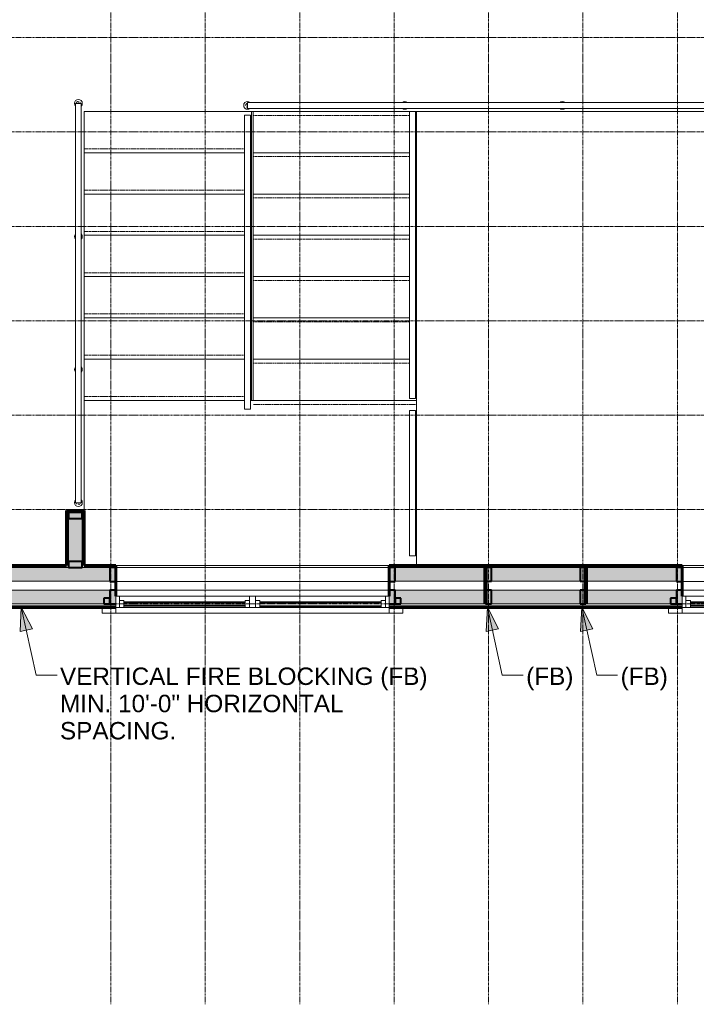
# Model space of a CAD drawing. Header units: inches. Extents: x -639 to 53, y -282 to 536.
# Tile 2 of 12: x -473 to -301, y -282 to -32. Entities that reach past the tile are written whole.
import ezdxf

# ---------------------------------------------------------------- set-up
doc = ezdxf.new("R2010")
doc.units = ezdxf.units.IN
doc.header["$MEASUREMENT"] = 0
doc.linetypes.add('Grid Line 1_2_', pattern=[0.875, 0.5, -0.125, 0.125, -0.125])
doc.linetypes.add('Overhead 1_16_', pattern=[0.101562, 0.0625, -0.039062])
for name, color, linetype, lineweight in [('A-ANNO-TEXT', 2, 'Continuous', 9), ('A-DETL', 5, 'Continuous', 9), ('A-FLOR-HRAL', 1, 'Continuous', 9), ('A-FLOR-OTLN', 6, 'Continuous', 18), ('A-FLOR-STRS', 2, 'Continuous', 9), ('A-GLAZ', 6, 'Continuous', 18), ('A-GLAZ-GLAS', 6, 'Continuous', 40), ('A-WALL', 2, 'Continuous', 18), ('A-WALL-PATT', 2, 'Continuous', 60), ('I-WALL', 2, 'Continuous', 18), ('S-BEAM', 4, 'Continuous', 9), ('S-GRID', 1, 'Continuous', 9)]:
    doc.layers.add(name, color=color, linetype=linetype, lineweight=lineweight)
doc.styles.add('Arial', font='arial.ttf', dxfattribs={"height": 4.425898})
pattern_1 = [(0, (0, 0), (15.36, 3.84), [0.634, -10.886, 0.634, -10.886, -61.44]), (0, (0, 0), (15.36, 3.84), [-23.04, 0.634, -22.406, 0.634, -10.886, -26.88]), (0, (0, 0), (15.36, 3.84), [-57.6, 0.634, -7.046, 0.634, -18.566]), (120, (5.76, 1.92), (-11.005538, 11.38215), [0.634, -10.886, 0.634, -10.886, -61.44]), (120, (5.76, 1.92), (-11.005538, 11.38215), [-23.04, 0.634, -22.406, 0.634, -10.886, -26.88]), (120, (5.76, 1.92), (-11.005538, 11.38215), [-57.6, 0.634, -7.046, 0.634, -18.566]), (240, (7.68, 9.6), (-4.354462, -15.22215), [0.634, -10.886, 0.634, -10.886, -61.44]), (240, (7.68, 9.6), (-4.354462, -15.22215), [-23.04, 0.634, -22.406, 0.634, -10.886, -26.88]), (240, (7.68, 9.6), (-4.354462, -15.22215), [-57.6, 0.634, -7.046, 0.634, -18.566])]

# ---------------------------------------------------------------- blocks, each defined once
blk = doc.blocks.new('Double Casement - _2_211510CS-2775949-2nd Floor Adv_ Framing with Fire Blocking')
at = {"layer": 'A-GLAZ'}
for p, q in [((-34.75, 6.81), (-38.25, 6.81)), ((-38.25, 6.81), (-38.25, 5.31)), ((-34.75, 5.31), (-34.75, 6.81)), ((-34.75, 6.81), (34.75, 6.81)), ((34.75, 5.31), (-34.75, 5.31)), ((-34.75, 5.31), (-34.75, 2.44)), ((-33.83, 2.44), (-33.83, 5.31)), ((-33.83, 5.31), (-32.68, 5.31)), ((-32.68, 5.31), (-32.68, 3.59)), ((-1.86, 5.31), (-0.73, 5.31)), ((-1.86, 3.59), (-1.86, 5.31)), ((-0.73, 5.31), (-0.73, 2.44)), ((0.73, 5.31), (0.73, 2.44)), ((1.86, 5.31), (0.73, 5.31)), ((1.86, 3.59), (1.86, 5.31)), ((33.83, 5.31), (32.68, 5.31)), ((32.68, 5.31), (32.68, 3.59)), ((33.83, 5.31), (33.83, 2.44)), ((38.25, 6.81), (34.75, 6.81)), ((34.75, 6.81), (34.75, 5.31)), ((34.75, 2.44), (34.75, 5.31)), ((38.25, 5.31), (38.25, 6.81)), ((-32.68, 3.59), (-33.83, 3.59)), ((-0.73, 3.59), (-1.86, 3.59)), ((0.73, 3.59), (1.86, 3.59)), ((32.68, 3.59), (33.83, 3.59)), ((-34.75, 2.44), (34.75, 2.44))]:
    blk.add_line(p, q, dxfattribs=at)
at = {"layer": 'A-GLAZ-GLAS'}
for p, q in [((-1.86, 5), (-32.68, 5)), ((-1.86, 3.99), (-32.68, 3.99)), ((1.86, 4.93), (32.68, 4.93)), ((1.86, 4.05), (32.68, 4.05))]:
    blk.add_line(p, q, dxfattribs=at)
blk = doc.blocks.new('Dimension Lumber - 2x2-1954340-2nd Floor Adv_ Framing with Fire Blocking')
at = {"layer": 'S-BEAM', "lineweight": 40}
for p, q in [((-376.54, -178.67), (-378.04, -178.67)), ((-378.04, -178.67), (-378.04, -180.17)), ((-378.04, -180.17), (-376.54, -180.17)), ((-376.54, -180.17), (-376.54, -178.67))]:
    blk.add_line(p, q, dxfattribs=at)
blk = doc.blocks.new('Dimension Lumber - 2x4-V9-2nd Floor Adv_ Framing with Fire Blocking')
at = {"layer": 'S-BEAM', "lineweight": 40}
for p, q in [((-449.04, -176.67), (-450.54, -176.67)), ((-450.54, -176.67), (-450.54, -180.17)), ((-449.04, -178.17), (-449.04, -176.67)), ((-450.54, -180.17), (-449.04, -180.17))]:
    blk.add_line(p, q, dxfattribs=at)
blk = doc.blocks.new('Dimension Lumber - 2x4-V10-2nd Floor Adv_ Framing with Fire Blocking')
at = {"layer": 'S-BEAM', "lineweight": 40}
for p, q in [((-378.04, -176.67), (-379.54, -176.67)), ((-379.54, -176.67), (-379.54, -178.17)), ((-378.04, -180.17), (-378.04, -176.67)), ((-379.54, -180.17), (-378.04, -180.17))]:
    blk.add_line(p, q, dxfattribs=at)
blk = doc.blocks.new('Dimension Lumber - 2x4-2777284-2nd Floor Adv_ Framing with Fire Blocking')
at = {"layer": 'S-BEAM'}
blk.add_line((-449.04, -176.67), (-379.54, -176.67), dxfattribs=at)
blk = doc.blocks.new('Railing - Post-Round-Core Mounting-1646273-2nd Floor Adv_ Framing with Fire Blocking')
at = {"layer": 'A-FLOR-HRAL'}
for radius, start, end in [(0.999976, 0, 180), (0.501495, 90, 178.01719008), (0.141713, 9.92324709, 170.07675291), (0.501495, 1.98280992, 45), (0.999976, 180, 220.25966122), (0.999976, 319.74033878, 360)]:
    blk.add_arc((0, -0.015625), radius, start, end, dxfattribs=at)
blk = doc.blocks.new('Railing - Post-Round-Core Mounting-V20-2nd Floor Adv_ Framing with Fire Blocking')
at = {"layer": 'A-FLOR-HRAL'}
for radius, start, end in [(0.999976, 139.7520567, 180), (0.999976, 0, 40.2479433), (0.999976, 180, 360), (0.501495, 180, 225), (0.141713, 176.38491132, 180), (0.141713, 180, 0), (0.501495, 270, 0), (0.141713, 0, 3.61508868)]:
    blk.add_arc((0, -0.015625), radius, start, end, dxfattribs=at)
blk = doc.blocks.new('Railing - Post-Round-Core Mounting-V21-2nd Floor Adv_ Framing with Fire Blocking')
at = {"layer": 'A-FLOR-HRAL'}
for start, end in [(139.7520567, 180), (0, 40.2479433), (180, 220.2479433), (319.7520567, 360)]:
    blk.add_arc((0, -0.015625), 0.999976, start, end, dxfattribs=at)
blk = doc.blocks.new('Railing - Railing-713493-2nd Floor Adv_ Framing with Fire Blocking')
at = {"layer": 'A-FLOR-HRAL'}
for p, q in [((-459.29, -52.92), (-459.29, -154.42)), ((-459.29, -52.92), (-457.79, -52.92)), ((-457.79, -154.42), (-457.79, -52.92)), ((-457.79, -154.42), (-459.29, -154.42))]:
    blk.add_line(p, q, dxfattribs=at)
at = {"rotation": 180}
for name, p in [('Railing - Post-Round-Core Mounting-V20-2nd Floor Adv_ Framing with Fire Blocking', (-458.54, -52.92)), ('Railing - Post-Round-Core Mounting-V21-2nd Floor Adv_ Framing with Fire Blocking', (-458.54, -86.75)), ('Railing - Post-Round-Core Mounting-V21-2nd Floor Adv_ Framing with Fire Blocking', (-458.54, -120.58)), ('Railing - Post-Round-Core Mounting-1646273-2nd Floor Adv_ Framing with Fire Blocking', (-458.54, -154.42))]:
    blk.add_blockref(name, p, dxfattribs=at)
blk = doc.blocks.new('Railing - Post-Round-Core Mounting-V27-2nd Floor Adv_ Framing with Fire Blocking')
at = {"layer": 'A-FLOR-HRAL'}
for radius, start, end in [(0.999976, 0, 180), (0.501495, 90, 178.01719008), (0.141713, 9.92324709, 170.07675291), (0.501495, 1.98280992, 45), (0.999976, 180, 220.25388961), (0.999976, 319.7520567, 360)]:
    blk.add_arc((0, -0.015625), radius, start, end, dxfattribs=at)
blk = doc.blocks.new('Railing - Post-Round-Core Mounting-V28-2nd Floor Adv_ Framing with Fire Blocking')
at = {"layer": 'A-FLOR-HRAL'}
for radius, start, end in [(0.999976, 139.7520567, 180), (0.999976, 0, 40.25360207), (0.999976, 180, 360), (0.501495, 180, 225), (0.141713, 173.98746202, 180), (0.141713, 180, 0), (0.501495, 270, 0)]:
    blk.add_arc((0, -0.015625), radius, start, end, dxfattribs=at)
blk = doc.blocks.new('Railing - Railing-894671-2nd Floor Adv_ Framing with Fire Blocking')
at = {"layer": 'A-FLOR-HRAL'}
for p, q in [((-215.54, -52.67), (-415.54, -52.67)), ((-415.54, -54.17), (-415.54, -52.67)), ((-415.54, -54.17), (-215.54, -54.17)), ((-215.54, -52.67), (-215.54, -54.17))]:
    blk.add_line(p, q, dxfattribs=at)
at = {"extrusion": (0, 0, -1), "zscale": -1, "rotation": 270}
for name, p in [('Railing - Post-Round-Core Mounting-V27-2nd Floor Adv_ Framing with Fire Blocking', (415.54, -53.42)), ('Railing - Post-Round-Core Mounting-V21-2nd Floor Adv_ Framing with Fire Blocking', (375.54, -53.42)), ('Railing - Post-Round-Core Mounting-V21-2nd Floor Adv_ Framing with Fire Blocking', (335.54, -53.42)), ('Railing - Post-Round-Core Mounting-V21-2nd Floor Adv_ Framing with Fire Blocking', (295.54, -53.42)), ('Railing - Post-Round-Core Mounting-V21-2nd Floor Adv_ Framing with Fire Blocking', (255.54, -53.42)), ('Railing - Post-Round-Core Mounting-V28-2nd Floor Adv_ Framing with Fire Blocking', (215.54, -53.42))]:
    blk.add_blockref(name, p, dxfattribs=at)
blk = doc.blocks.new('Railing - Railing-1626505-2nd Floor Adv_ Framing with Fire Blocking')
at = {"layer": 'A-FLOR-HRAL'}
for p, q in [((-416.32, -55.92), (-414.82, -55.92)), ((-416.32, -130.67), (-416.32, -55.92)), ((-414.82, -130.67), (-414.82, -55.92)), ((-414.82, -130.67), (-416.32, -130.67))]:
    blk.add_line(p, q, dxfattribs=at)
blk = doc.blocks.new('Railing - Railing-1626509-2nd Floor Adv_ Framing with Fire Blocking')
at = {"layer": 'A-FLOR-HRAL'}
for p, q in [((-374.34, -131), (-372.84, -131)), ((-374.34, -131), (-374.34, -167.92)), ((-372.84, -131), (-372.84, -167.92)), ((-372.84, -167.92), (-374.34, -167.92))]:
    blk.add_line(p, q, dxfattribs=at)
blk = doc.blocks.new('Railing - Railing-1627492-2nd Floor Adv_ Framing with Fire Blocking')
at = {"layer": 'A-FLOR-HRAL'}
for p, q in [((-374.34, -54.95), (-374.34, -127.92)), ((-372.84, -54.95), (-372.84, -127.92)), ((-372.84, -127.92), (-374.34, -127.92))]:
    blk.add_line(p, q, dxfattribs=at)
blk = doc.blocks.new('Dimension Lumber - 2x4-1930603-2nd Floor Adv_ Framing with Fire Blocking')
at = {"layer": 'S-BEAM', "lineweight": 40}
for p, q in [((-473.54, -176.67), (-475.04, -176.67)), ((-475.04, -176.67), (-475.04, -180.17)), ((-473.54, -180.17), (-473.54, -176.67)), ((-475.04, -180.17), (-473.54, -180.17))]:
    blk.add_line(p, q, dxfattribs=at)
blk = doc.blocks.new('Dimension Lumber - 2x4-V31-2nd Floor Adv_ Framing with Fire Blocking')
at = {"layer": 'S-BEAM'}
for p, q in [((-449.04, -170.92), (-379.54, -170.92)), ((-449.04, -174.42), (-379.54, -174.42))]:
    blk.add_line(p, q, dxfattribs=at)

msp = doc.modelspace()

# ---------------------------------------------------------------- hatches: boundary and pattern name
at = {"layer": 'A-ANNO-TEXT'}
for points in [[(-473.0905, -180.9712), (-473.3781, -187.1762), (-470.2371, -186.4887)], [(-354.5905, -180.9712), (-354.8781, -187.1762), (-351.7371, -186.4887)], [(-330.5905, -180.9712), (-330.8781, -187.1762), (-327.7371, -186.4887)]]:
    msp.add_hatch(color=7, dxfattribs=at).paths.add_polyline_path(points, flags=0)
at = {"layer": 'A-WALL-PATT'}
msp.add_hatch(color=256, dxfattribs=at).paths.add_polyline_path([(-461.0361, -170.9179), (-457.5361, -170.9179), (-457.5361, -156.4179), (-461.0361, -156.4179), (-461.0361, -170.4179)], flags=0)
at = {"layer": 'A-WALL-PATT', "lineweight": 9}
h = msp.add_hatch(dxfattribs=at)
h.set_pattern_fill('FP_1', color=256, style=0, pattern_type=2)
h.set_pattern_definition(pattern_1)
h.paths.add_polyline_path([(-457.0361, -170.4179), (-457.0361, -156.4179), (-457.5361, -156.4179), (-457.5361, -170.4179)], flags=0)
at = {"layer": 'A-WALL-PATT'}
h = msp.add_hatch(color=256, dxfattribs=at)
h.paths.add_polyline_path([(-51.5361, -174.4179), (-51.5361, -170.9179), (-91.5365, -170.9179), (-91.5365, -174.4179), (-52.0361, -174.4179)], flags=0)
h.paths.add_polyline_path([(-508.7068, -174.4179), (-449.0361, -174.4179), (-449.0361, -170.9179), (-513.0361, -170.9179), (-513.0361, -174.4179), (-512.5361, -174.4179)], flags=0)
h.paths.add_polyline_path([(-342.9301, -174.4179), (-305.0361, -174.4179), (-305.0361, -170.9179), (-379.5361, -170.9179), (-379.5361, -174.4179)], flags=0)
h.paths.add_polyline_path([(-161.0365, -174.4179), (-161.0365, -170.9179), (-235.5361, -170.9179), (-235.5361, -174.4179), (-200.8358, -174.4179)], flags=0)
at = {"layer": 'A-WALL-PATT', "lineweight": 9}
h = msp.add_hatch(dxfattribs=at)
h.set_pattern_fill('FP_1', color=256, style=0, pattern_type=2)
h.set_pattern_definition(pattern_1)
h.paths.add_polyline_path([(-91.5365, -170.9179), (-52.0361, -170.9179), (-52.0361, -170.4179), (-91.5365, -170.4179)], flags=0)
h.paths.add_polyline_path([(-161.0365, -170.9179), (-161.0365, -170.4179), (-208.5361, -170.4179), (-208.5361, -170.9179), (-200.8358, -170.9179)], flags=0)
h.paths.add_polyline_path([(-508.7068, -170.9179), (-502.5361, -170.9179), (-502.5361, -170.4179), (-512.5361, -170.4179), (-512.5361, -170.9179)], flags=0)
h.paths.add_polyline_path([(-485.0244, -170.9179), (-461.0361, -170.9179), (-461.0361, -170.4179), (-498.5361, -170.4179), (-498.5361, -170.9179)], flags=0)
h.paths.add_polyline_path([(-342.9301, -170.9179), (-305.0361, -170.9179), (-305.0361, -170.4179), (-379.5361, -170.4179), (-379.5361, -170.9179)], flags=0)
h.paths.add_polyline_path([(-449.0361, -170.9179), (-449.0361, -170.4179), (-457.5361, -170.4179), (-457.5361, -170.9179)], flags=0)
h.paths.add_polyline_path([(-212.0361, -170.9179), (-212.0361, -170.4179), (-235.5361, -170.4179), (-235.5361, -170.9179)], flags=0)
at = {"layer": 'A-WALL-PATT'}
h = msp.add_hatch(color=256, dxfattribs=at)
h.paths.add_polyline_path([(-45.7861, -180.1679), (-45.7861, -176.6679), (-91.5365, -176.6679), (-91.5365, -180.1679), (-46.9003, -180.1679)], flags=0)
h.paths.add_polyline_path([(-449.0361, -180.1679), (-449.0361, -176.6679), (-518.7861, -176.6679), (-518.7861, -180.1679), (-485.0244, -180.1679)], flags=0)
h.paths.add_polyline_path([(-379.5361, -180.1679), (-305.0361, -180.1679), (-305.0361, -176.6679), (-379.5361, -176.6679), (-379.5361, -178.1679)], flags=0)
h.paths.add_polyline_path([(-235.5361, -180.1679), (-161.0365, -180.1679), (-161.0365, -176.6679), (-235.5361, -176.6679), (-235.5361, -178.1679)], flags=0)
at = {"layer": 'A-WALL-PATT', "lineweight": 9}
h = msp.add_hatch(dxfattribs=at)
h.set_pattern_fill('FP_2', color=256, style=0, pattern_type=2)
h.set_pattern_definition([(135, (0, 0), (-4.006467, -4.006467), [])])
h.paths.add_polyline_path([(-235.5361, -181.0429), (-161.0365, -181.0429), (-161.0365, -180.6679), (-235.5361, -180.6679)], flags=0)
h.paths.add_polyline_path([(-41.7861, -181.0429), (-41.7861, -180.6679), (-91.5365, -180.6679), (-91.5365, -181.0429), (-46.9003, -181.0429)], flags=0)
h.paths.add_polyline_path([(-520.548, -181.0429), (-449.0361, -181.0429), (-449.0361, -180.6679), (-522.7861, -180.6679), (-522.7861, -181.0429)], flags=0)
h.paths.add_polyline_path([(-305.0361, -181.0429), (-305.0361, -180.6679), (-379.5361, -180.6679), (-379.5361, -181.0429), (-342.9301, -181.0429)], flags=0)

# ---------------------------------------------------------------- linework, layer by layer
at = {"layer": 'A-ANNO-TEXT', "color": 7}
for p, q in [((-473.0905, -180.9712), (-473.3781, -187.1762)), ((-470.2371, -186.4887), (-473.0905, -180.9712)), ((-473.0905, -180.9712), (-469.2974, -198.3007)), ((-354.5905, -180.9712), (-354.8781, -187.1762)), ((-351.7371, -186.4887), (-354.5905, -180.9712)), ((-354.5905, -180.9712), (-350.7974, -198.3007)), ((-330.5905, -180.9712), (-330.8781, -187.1762)), ((-327.7371, -186.4887), (-330.5905, -180.9712)), ((-330.5905, -180.9712), (-326.7974, -198.3007)), ((-473.3781, -187.1762), (-470.2371, -186.4887)), ((-354.8781, -187.1762), (-351.7371, -186.4887)), ((-330.8781, -187.1762), (-327.7371, -186.4887)), ((-469.2974, -198.3007), (-463.9699, -198.3007)), ((-350.7974, -198.3007), (-345.4699, -198.3007)), ((-326.7974, -198.3007), (-321.4699, -198.3007))]:
    msp.add_line(p, q, dxfattribs=at)
at = {"layer": 'A-DETL', "lineweight": 106}
for p, q in [((-355.0361, -170.9179), (-355.0361, -180.1679)), ((-329.5361, -170.9179), (-329.5361, -180.1679))]:
    msp.add_line(p, q, dxfattribs=at)
at = {"layer": 'A-FLOR-OTLN'}
for p, q in [((-457.0361, -54.9497), (-212.5361, -54.9497)), ((-457.0361, -156.4179), (-457.0361, -54.9497))]:
    msp.add_line(p, q, dxfattribs=at)
at = {"layer": 'A-FLOR-STRS'}
for p, q in [((-457.0353, -54.9497), (-414.5671, -54.9497)), ((-414.5671, -65.4497), (-414.5671, -54.9497)), ((-414.0901, -54.9497), (-414.0901, -65.4497)), ((-372.5901, -54.9497), (-372.5901, -65.4497)), ((-457.0353, -65.4497), (-416.3171, -65.4497)), ((-414.8171, -65.4497), (-414.5671, -65.4497)), ((-414.5671, -75.9497), (-414.5671, -65.4497)), ((-414.0901, -65.4497), (-414.0901, -75.9497)), ((-374.3401, -65.4497), (-414.0901, -65.4497)), ((-372.5901, -65.4497), (-372.8401, -65.4497)), ((-372.5901, -65.4497), (-372.5901, -75.9497)), ((-457.0353, -75.9497), (-416.3171, -75.9497)), ((-414.8171, -75.9497), (-414.5671, -75.9497)), ((-414.5671, -86.4497), (-414.5671, -75.9497)), ((-414.0901, -75.9497), (-414.0901, -86.4497)), ((-374.3401, -75.9497), (-414.0901, -75.9497)), ((-372.5901, -75.9497), (-372.8401, -75.9497)), ((-372.5901, -75.9497), (-372.5901, -86.4497)), ((-457.0353, -86.4497), (-416.3171, -86.4497)), ((-414.8171, -86.4497), (-414.5671, -86.4497)), ((-414.5671, -96.9497), (-414.5671, -86.4497)), ((-414.0901, -86.4497), (-414.0901, -96.9497)), ((-374.3401, -86.4497), (-414.0901, -86.4497)), ((-372.5901, -86.4497), (-372.8401, -86.4497)), ((-372.5901, -86.4497), (-372.5901, -96.9497)), ((-457.0353, -96.9497), (-416.3171, -96.9497)), ((-414.8171, -96.9497), (-414.5671, -96.9497)), ((-414.5671, -107.4497), (-414.5671, -96.9497)), ((-414.0901, -96.9497), (-414.0901, -107.4497)), ((-374.3401, -96.9497), (-414.0901, -96.9497)), ((-372.5901, -96.9497), (-372.8401, -96.9497)), ((-372.5901, -96.9497), (-372.5901, -107.4497)), ((-457.0353, -107.4497), (-416.3171, -107.4497)), ((-414.8171, -107.4497), (-414.5671, -107.4497)), ((-414.5671, -117.9497), (-414.5671, -107.4497)), ((-414.0901, -107.4497), (-414.0901, -117.9497)), ((-374.3401, -107.4497), (-414.0901, -107.4497)), ((-372.5901, -107.4497), (-372.8401, -107.4497)), ((-372.5901, -107.4497), (-372.5901, -117.9497)), ((-457.0353, -117.9497), (-416.3171, -117.9497)), ((-414.8171, -117.9497), (-414.5671, -117.9497)), ((-414.5671, -128.4497), (-414.5671, -117.9497)), ((-414.0901, -117.9497), (-414.0901, -128.4497)), ((-374.3401, -117.9497), (-414.0901, -117.9497)), ((-372.5901, -117.9497), (-372.8401, -117.9497)), ((-372.5901, -117.9497), (-372.5901, -128.4497)), ((-457.0353, -128.4497), (-416.3171, -128.4497)), ((-414.8171, -128.4497), (-414.5671, -128.4497)), ((-414.0901, -128.4497), (-414.5671, -128.4497)), ((-372.5901, -128.4497), (-414.0901, -128.4497)), ((-372.5901, -170.4179), (-372.5901, -128.4497))]:
    msp.add_line(p, q, dxfattribs=at)
at = {"layer": 'A-FLOR-STRS', "linetype": 'Overhead 1_16_'}
for p, q in [((-374.3401, -55.9497), (-414.0901, -55.9497)), ((-372.5901, -55.9497), (-372.8401, -55.9497)), ((-457.0353, -64.4497), (-416.3171, -64.4497)), ((-414.8171, -64.4497), (-414.5671, -64.4497)), ((-374.3401, -66.4497), (-414.0901, -66.4497)), ((-372.5901, -66.4497), (-372.8401, -66.4497)), ((-457.0353, -74.9497), (-416.3171, -74.9497)), ((-414.8171, -74.9497), (-414.5671, -74.9497)), ((-374.3401, -76.9497), (-414.0901, -76.9497)), ((-372.5901, -76.9497), (-372.8401, -76.9497)), ((-457.0353, -85.4497), (-416.3171, -85.4497)), ((-414.8171, -85.4497), (-414.5671, -85.4497)), ((-374.3401, -87.4497), (-414.0901, -87.4497)), ((-372.5901, -87.4497), (-372.8401, -87.4497)), ((-457.0353, -95.9497), (-416.3171, -95.9497)), ((-414.8171, -95.9497), (-414.5671, -95.9497)), ((-374.3401, -97.9497), (-414.0901, -97.9497)), ((-372.5901, -97.9497), (-372.8401, -97.9497)), ((-457.0353, -106.4497), (-416.3171, -106.4497)), ((-414.8171, -106.4497), (-414.5671, -106.4497)), ((-374.3401, -108.4497), (-414.0901, -108.4497)), ((-372.5901, -108.4497), (-372.8401, -108.4497)), ((-457.0353, -116.9497), (-416.3171, -116.9497)), ((-414.8171, -116.9497), (-414.5671, -116.9497)), ((-374.3401, -118.9497), (-414.0901, -118.9497)), ((-372.5901, -118.9497), (-372.8401, -118.9497)), ((-457.0353, -127.4497), (-416.3171, -127.4497)), ((-414.8171, -127.4497), (-414.5671, -127.4497)), ((-372.5901, -129.4497), (-414.0901, -129.4497))]:
    msp.add_line(p, q, dxfattribs=at)
at = {"layer": 'A-WALL', "lineweight": 60}
for p, q in [((-461.5361, -170.4179), (-498.5361, -170.4179)), ((-449.0361, -170.4179), (-457.0361, -170.4179)), ((-449.0361, -178.1679), (-449.0361, -170.4179)), ((-305.0361, -170.4179), (-379.5361, -170.4179)), ((-379.5361, -170.4179), (-379.5361, -178.1679)), ((-305.0361, -178.1679), (-305.0361, -170.4179)), ((-523.1611, -181.0429), (-449.0361, -181.0429)), ((-379.5361, -181.0429), (-305.0361, -181.0429))]:
    msp.add_line(p, q, dxfattribs=at)
at = {"layer": 'A-WALL'}
for p, q in [((-461.0361, -170.9179), (-498.5361, -170.9179)), ((-449.0361, -170.9179), (-457.5361, -170.9179)), ((-449.0361, -170.4179), (-379.5361, -170.4179)), ((-305.0361, -170.9179), (-379.5361, -170.9179)), ((-305.0361, -170.4179), (-235.5361, -170.4179)), ((-449.0361, -174.4179), (-516.5361, -174.4179)), ((-305.0361, -174.4179), (-379.5361, -174.4179)), ((-449.0361, -176.6679), (-518.7861, -176.6679)), ((-305.0361, -176.6679), (-379.5361, -176.6679)), ((-449.0361, -180.1679), (-522.2861, -180.1679)), ((-305.0361, -180.1679), (-379.5361, -180.1679)), ((-449.0361, -180.6679), (-522.7861, -180.6679)), ((-305.0361, -180.6679), (-379.5361, -180.6679))]:
    msp.add_line(p, q, dxfattribs=at)
at = {"layer": 'I-WALL', "lineweight": 60}
for p, q in [((-457.0361, -156.4179), (-461.5361, -156.4179)), ((-461.5361, -156.4179), (-461.5361, -170.4179)), ((-457.0361, -170.4179), (-457.0361, -156.4179))]:
    msp.add_line(p, q, dxfattribs=at)
at = {"layer": 'I-WALL'}
for p, q in [((-461.0361, -156.4179), (-461.0361, -170.9179)), ((-457.5361, -156.4179), (-457.5361, -170.9179))]:
    msp.add_line(p, q, dxfattribs=at)
at = {"layer": 'S-BEAM', "lineweight": 40}
for p, q in [((-457.5361, -156.9179), (-461.0361, -156.9179)), ((-461.0361, -156.9179), (-461.0361, -158.4179)), ((-457.5361, -158.4179), (-457.5361, -156.9179)), ((-461.0361, -158.4179), (-457.5361, -158.4179)), ((-457.5361, -169.4179), (-461.0361, -169.4179)), ((-461.0361, -169.4179), (-461.0361, -170.9179)), ((-457.5361, -170.9179), (-457.5361, -169.4179)), ((-461.0361, -170.9179), (-457.5361, -170.9179)), ((-353.5361, -170.9179), (-355.0361, -170.9179)), ((-355.0361, -170.9179), (-355.0361, -174.4179)), ((-353.5361, -174.4179), (-353.5361, -170.9179)), ((-329.5361, -170.9179), (-331.0361, -170.9179)), ((-331.0361, -170.9179), (-331.0361, -174.4179)), ((-329.5361, -174.4179), (-329.5361, -170.9179)), ((-355.0361, -174.4179), (-353.5361, -174.4179)), ((-331.0361, -174.4179), (-329.5361, -174.4179)), ((-353.5361, -176.6679), (-355.0361, -176.6679)), ((-355.0361, -176.6679), (-355.0361, -180.1679)), ((-353.5361, -180.1679), (-353.5361, -176.6679)), ((-329.5361, -176.6679), (-331.0361, -176.6679)), ((-331.0361, -176.6679), (-331.0361, -180.1679)), ((-329.5361, -180.1679), (-329.5361, -176.6679)), ((-355.0361, -180.1679), (-353.5361, -180.1679)), ((-331.0361, -180.1679), (-329.5361, -180.1679))]:
    msp.add_line(p, q, dxfattribs=at)
at = {"layer": 'S-GRID', "linetype": 'Grid Line 1_2_'}
for p, q in [((-450.2861, 171.4586), (-450.2861, -281.95)), ((-426.2861, 171.4586), (-426.2861, -281.95)), ((-402.2861, 171.4586), (-402.2861, -281.95)), ((-378.2861, 171.4586), (-378.2861, -281.95)), ((-354.2861, 171.4586), (-354.2861, -281.95)), ((-330.2861, 171.4586), (-330.2861, -281.95)), ((-306.2861, 171.4586), (-306.2861, -281.95)), ((52.715, -36.1679), (-638.9476, -36.1679)), ((52.715, -60.1679), (-638.9476, -60.1679)), ((52.715, -84.1679), (-638.9476, -84.1679)), ((52.715, -108.1679), (-638.9476, -108.1679)), ((52.715, -132.1679), (-638.9476, -132.1679)), ((52.715, -156.1679), (-638.9476, -156.1679)), ((52.715, -180.1679), (-638.9476, -180.1679))]:
    msp.add_line(p, q, dxfattribs=at)

# ---------------------------------------------------------------- block references
at = {"layer": 'A-FLOR-HRAL'}
for name in ['Railing - Railing-713493-2nd Floor Adv_ Framing with Fire Blocking', 'Railing - Railing-894671-2nd Floor Adv_ Framing with Fire Blocking', 'Railing - Railing-1627492-2nd Floor Adv_ Framing with Fire Blocking', 'Railing - Railing-1626505-2nd Floor Adv_ Framing with Fire Blocking', 'Railing - Railing-1626509-2nd Floor Adv_ Framing with Fire Blocking']:
    msp.add_blockref(name, (0, 0), dxfattribs=at)
at = {"layer": 'A-GLAZ', "rotation": 180}
for p in [(-414.2861, -175.7304), (-270.2861, -175.7304)]:
    msp.add_blockref('Double Casement - _2_211510CS-2775949-2nd Floor Adv_ Framing with Fire Blocking', p, dxfattribs=at)
at = {"layer": 'S-BEAM'}
for name, p in [('Dimension Lumber - 2x4-1930603-2nd Floor Adv_ Framing with Fire Blocking', (24.5, 5.75)), ('Dimension Lumber - 2x4-V31-2nd Floor Adv_ Framing with Fire Blocking', (0, 0)), ('Dimension Lumber - 2x4-1930603-2nd Floor Adv_ Framing with Fire Blocking', (95.5, 5.75)), ('Dimension Lumber - 2x4-1930603-2nd Floor Adv_ Framing with Fire Blocking', (168.5, 5.75)), ('Dimension Lumber - 2x4-V31-2nd Floor Adv_ Framing with Fire Blocking', (144, 0)), ('Dimension Lumber - 2x4-V9-2nd Floor Adv_ Framing with Fire Blocking', (0, 0)), ('Dimension Lumber - 2x4-2777284-2nd Floor Adv_ Framing with Fire Blocking', (0, 0)), ('Dimension Lumber - 2x4-V10-2nd Floor Adv_ Framing with Fire Blocking', (0, 0)), ('Dimension Lumber - 2x4-V9-2nd Floor Adv_ Framing with Fire Blocking', (144, 0)), ('Dimension Lumber - 2x4-2777284-2nd Floor Adv_ Framing with Fire Blocking', (144, 0)), ('Dimension Lumber - 2x2-1954340-2nd Floor Adv_ Framing with Fire Blocking', (-74, 0)), ('Dimension Lumber - 2x2-1954340-2nd Floor Adv_ Framing with Fire Blocking', (0, 0)), ('Dimension Lumber - 2x2-1954340-2nd Floor Adv_ Framing with Fire Blocking', (70, 0))]:
    msp.add_blockref(name, p, dxfattribs=at)

# ---------------------------------------------------------------- texts
at = {"layer": 'A-ANNO-TEXT', "color": 7, "attachment_point": 1, "line_spacing_factor": 0.938532, "style": 'Arial'}
for s, insert, char_height, width in [('VERTICAL FIRE BLOCKING (FB)\\PMIN. 10\'-0" HORIZONTAL\\PSPACING.', (-463.2199, -196.3325), 4.425898, 111.132), ('(FB)', (-344.7199, -196.3325), 4.4259, 14.256), ('(FB)', (-320.7199, -196.3325), 4.4259, 14.256)]:
    msp.add_mtext(s, dxfattribs=dict(at, insert=insert, char_height=char_height, width=width))

doc.saveas('drawing.dxf')
